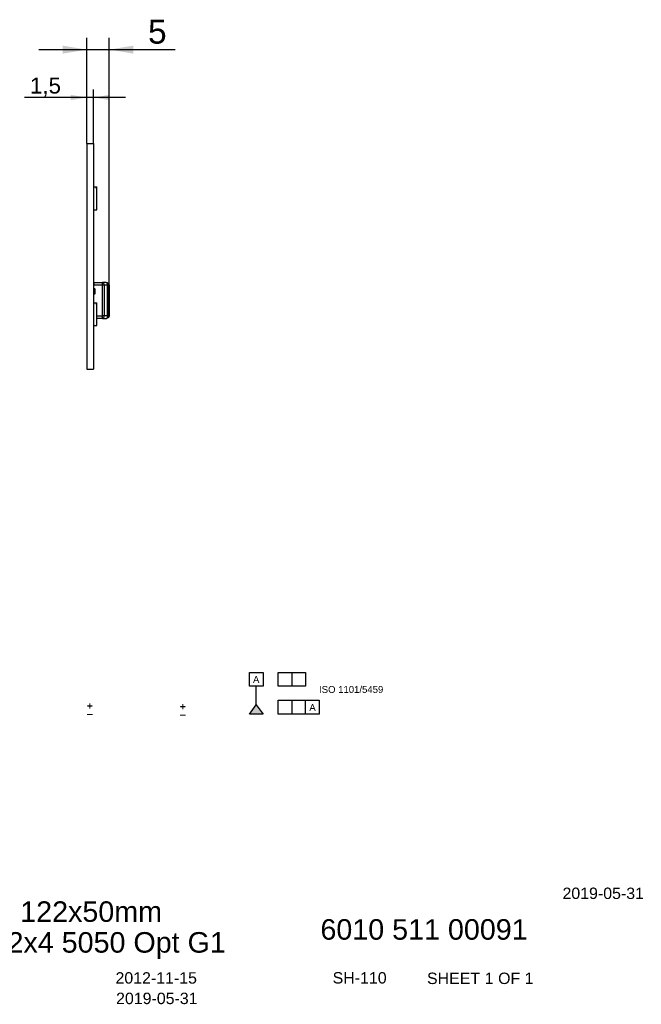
# Model space of a CAD drawing. Header units: millimetres. Extents: x 103 to 403, y 5 to 244.
# Tile 2 of 2: x 267 to 403, y 18 to 234. Entities that reach past the tile are written whole.
import ezdxf
from ezdxf.enums import TextEntityAlignment as Align

# ---------------------------------------------------------------- set-up
doc = ezdxf.new("R2010")
doc.units = ezdxf.units.MM
doc.layers.add('Default', color=7, linetype='Continuous')
doc.layers.add('RECLED_122X50MM_', color=7, linetype='Continuous')
doc.styles.add('SEACAD_Arial', font='arial.ttf')
doc.dimstyles.new('ISO', dxfattribs={"dimtxt": 3.5, "dimasz": 3.5, "dimexe": 1.75, "dimexo": 0, "dimgap": 0.875, "dimtad": 1, "dimtxsty": 'SEACAD_Arial', "dimblk1": '_SE_FILLED', "dimblk2": '_SE_FILLED', "dimsah": 1, "dimcen": 1.75, "dimadec": 0, "dimazin": 0, "dimtfac": 0.5, "dimtdec": 3, "dimtmove": 0, "dimatfit": 3, "dimfxl": 1, "dimarcsym": 0})

# ---------------------------------------------------------------- blocks, each defined once
blk = doc.blocks.new('SE1')
at = {"layer": 'RECLED_122X50MM_', "color": 7, "linetype": 'Continuous'}
for p, q in [((281.43, 206.64), (282.93, 206.64)), ((281.43, 206.64), (281.43, 157.14)), ((282.93, 206.64), (282.93, 157.14)), ((282.93, 197.09), (283.54, 197.09)), ((283.54, 197.09), (283.64, 197.09)), ((283.54, 196.69), (283.54, 197.09)), ((283.64, 196.69), (283.54, 196.69)), ((283.64, 196.69), (283.64, 197.09)), ((283.64, 192.09), (283.64, 196.69)), ((282.93, 192.09), (283.64, 192.09)), ((282.97, 175.39), (282.93, 175.39)), ((282.98, 175.39), (282.97, 175.39)), ((282.97, 175.39), (282.98, 175.39)), ((282.98, 176.14), (284.89, 176.12)), ((282.98, 176.14), (282.98, 175.54)), ((282.98, 174.72), (282.98, 175.54)), ((284.7, 175.54), (282.98, 175.54)), ((284.7, 175.53), (284.7, 175.54)), ((284.7, 175.53), (284.89, 175.52)), ((285.69, 176.12), (284.89, 176.12)), ((285.27, 175.52), (284.89, 175.52)), ((284.89, 168.86), (284.89, 175.52)), ((286.01, 175.52), (285.27, 175.52)), ((285.27, 175.52), (285.27, 168.86)), ((285.72, 176.11), (285.71, 176.11)), ((286.08, 175.52), (286.01, 175.52)), ((286.01, 168.86), (286.01, 175.52)), ((286.08, 175.52), (286.08, 175.85)), ((286.08, 175.52), (286.08, 168.86)), ((286.28, 168.7), (286.28, 175.68)), ((286.38, 175.61), (286.38, 168.78)), ((282.93, 174.67), (283.03, 174.77)), ((283.03, 173.62), (282.93, 173.72)), ((282.93, 172.99), (282.97, 172.99)), ((282.98, 172.99), (282.97, 172.99)), ((282.98, 172.99), (282.97, 172.99)), ((282.98, 171.69), (282.98, 173.67)), ((283.03, 174.77), (283.08, 174.82)), ((283.23, 174.77), (283.03, 174.77)), ((283.08, 173.57), (283.03, 173.62)), ((283.03, 173.62), (283.23, 173.62)), ((283.08, 174.82), (283.23, 174.82)), ((283.23, 173.57), (283.08, 173.57)), ((283.23, 174.77), (283.23, 174.82)), ((283.23, 174.77), (283.23, 173.62)), ((283.23, 173.57), (283.23, 173.62)), ((282.93, 171.69), (283.54, 171.69)), ((283.54, 171.69), (283.64, 171.69)), ((283.54, 171.29), (283.54, 171.69)), ((283.64, 171.29), (283.54, 171.29)), ((283.64, 171.29), (283.64, 171.69)), ((283.64, 166.69), (283.64, 171.29)), ((283.64, 168.84), (284.7, 168.84)), ((284.7, 168.84), (284.7, 168.86)), ((284.89, 168.86), (284.7, 168.86)), ((284.89, 168.86), (285.27, 168.86)), ((285.27, 168.86), (286.01, 168.86)), ((286.01, 168.86), (286.08, 168.86)), ((286.08, 168.53), (286.08, 168.86)), ((282.93, 166.69), (283.64, 166.69)), ((284.89, 168.26), (283.64, 168.25)), ((284.89, 168.26), (285.69, 168.26)), ((285.71, 168.27), (285.72, 168.27)), ((281.43, 157.14), (282.93, 157.14))]:
    blk.add_line(p, q, dxfattribs=at)
for centre, radius, start, end in [((285.53, 175.33), 0.806, 58.2743, 78.7569), ((285.48, 175.04), 1.1, 76.0815, 76.8467), ((285.64, 175.75), 0.373, 71.5464, 74.0096), ((285.48, 175.04), 1.1, 63.5587, 75.8915), ((284.13, 175.56), 1.88, 358.7673, 13.9784), ((285.48, 175.04), 1.1, 45.6085, 63.6117), ((285.88, 175.85), 0.2, 0, 63.6124), ((285.63, 175.03), 0.919, 45.771, 60.9204), ((286.13, 175.73), 0.154, 341.8539, 37.917), ((285.48, 175.04), 1.1, 38.2885, 44.835), ((285.6, 174.65), 1.24, 50.6917, 56.7499), ((285.48, 175.04), 1.11, 38.9636, 39.2481), ((286.18, 175.61), 0.201, 30.1153, 38.7905), ((286.31, 175.67), 0.0588, 5.7171, 34.821), ((286.2, 175.62), 0.179, 357.7671, 26.4584), ((284.34, 168.8), 1.67, 345.1918, 2.32), ((285.88, 168.53), 0.2, 296.3877, 0.0048), ((285.52, 169.31), 1.05, 297.1581, 314.655), ((285.65, 169.34), 0.897, 298.8899, 314.418), ((285.63, 169.68), 1.18, 303.0671, 309.4522), ((285.49, 169.33), 1.08, 319.8665, 321.204), ((286.18, 168.78), 0.2, 321.0584, 359.9999), ((285.69, 168.46), 0.2, 270.4996, 283.1538), ((285.62, 168.75), 0.493, 284.0755, 287.9466), ((285.48, 169.34), 1.1, 284.1166, 296.5013)]:
    blk.add_arc(centre, radius, start, end, dxfattribs=at)
for centre, major_axis, ratio, start_param, end_param in [((284.88, 175.52), (-0.005, -0.6), 0.008726, 1.570872, 3.1416), ((284.88, 175.52), (0.005, 0.6), 0.642773, 4.717324, 6.283185), ((285.88, 175.85), (-0.2, 0), 0.887529, 3.141538, 4.336759), ((284.88, 168.86), (-0.005, 0.6), 0.642773, 3.141571, 4.707452), ((284.88, 168.86), (-0.005, 0.6), 0.008726, 3.141566, 4.712313), ((285.88, 168.53), (0.2, 0), 0.887457, 5.221928, 6.283052)]:
    blk.add_ellipse(centre, major_axis=major_axis, ratio=ratio, start_param=start_param, end_param=end_param, dxfattribs=at)
for points, degree in [([(285.69, 176.12), (285.7, 176.12), (285.72, 176.12), (285.73, 176.11)], 3), ([(285.98, 168.38), (285.97, 168.37), (285.96, 168.37)], 2)]:
    blk.add_open_spline(points, degree=degree, dxfattribs=at)
for points, knots in [([(285.97, 176.03), (285.97, 176.03), (285.97, 176.03), (285.96, 176.02), (285.95, 176.01)], [0, 0, 0, 0, 0.490273, 1, 1, 1, 1]), ([(286.26, 168.57), (286.27, 168.58), (286.29, 168.6), (286.32, 168.64), (286.34, 168.67), (286.36, 168.71), (286.37, 168.74), (286.37, 168.76), (286.37, 168.77)], [0, 0, 0, 0, 0.208217, 0.404048, 0.597755, 0.747229, 0.90316, 1, 1, 1, 1]), ([(285.69, 168.26), (285.7, 168.27), (285.72, 168.27), (285.81, 168.3), (285.9, 168.34), (285.96, 168.37)], [0, 0, 0, 0, 0.238834, 0.466357, 1, 1, 1, 1]), ([(285.96, 168.37), (285.96, 168.37), (285.96, 168.36), (285.96, 168.36), (285.97, 168.36), (285.97, 168.36), (285.97, 168.36)], [0, 0, 0, 0, 0.211713, 0.474031, 0.694983, 1, 1, 1, 1])]:
    blk.add_open_spline(points, degree=3, knots=knots, dxfattribs=at)
for points, weights in [([(286.26, 168.57), (286.26, 168.56), (286.25, 168.56), (286.25, 168.56)], [1.03409064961, 1.04136739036, 1.049809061, 1.05941566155]), ([(286.28, 168.7), (286.29, 168.65), (286.29, 168.6), (286.26, 168.57)], [1.05939443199, 0.989799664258, 0.981365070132, 1.03409064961])]:
    blk.add_rational_spline(points, weights, degree=3, dxfattribs=at)
blk = doc.blocks.new('DMBLK31')
at = {"layer": 'Default', "linetype": 'Continuous'}
for points in [[(277.93, 217.27), (277.93, 216.11), (281.43, 216.69)], [(286.43, 217.27), (282.93, 216.69), (286.43, 216.11)]]:
    blk.add_hatch(color=7, dxfattribs=at).paths.add_polyline_path(points)
at = {"layer": 'Default', "color": 7, "linetype": 'Continuous'}
for p, q in [((281.43, 206.64), (281.43, 218.44)), ((282.93, 206.64), (282.93, 218.44)), ((289.93, 216.69), (267.75, 216.69))]:
    blk.add_line(p, q, dxfattribs=at)
at = {"layer": 'Default', "color": 7, "linetype": 'Continuous', "style": 'SEACAD_Arial'}
blk.add_text('1,5', height=3.5, dxfattribs=at).set_placement((268.98, 221.06), align=Align.TOP_LEFT)
blk = doc.blocks.new('_SE_FILLED')
at = {"color": 0}
blk.add_line((0, 0), (-1, 0), dxfattribs=at)
blk.add_solid([(0, 0), (-1, -0.1665), (-1, 0.1665), (0, 0)], dxfattribs=at)
blk = doc.blocks.new('DMBLK43')
at = {"layer": 'Default', "linetype": 'Continuous'}
for points in [[(276.18, 228.06), (276.18, 226.31), (281.43, 227.19)], [(291.63, 228.06), (286.38, 227.19), (291.63, 226.31)]]:
    blk.add_hatch(color=7, dxfattribs=at).paths.add_polyline_path(points)
at = {"layer": 'Default', "color": 7, "linetype": 'Continuous'}
for p, q in [((281.43, 206.64), (281.43, 229.81)), ((286.38, 175.61), (286.38, 229.81)), ((270.93, 227.19), (300.82, 227.19))]:
    blk.add_line(p, q, dxfattribs=at)
at = {"layer": 'Default', "color": 7, "linetype": 'Continuous', "style": 'SEACAD_Arial'}
blk.add_text('5', height=5.25, dxfattribs=at).set_placement((294.87, 233.75), align=Align.TOP_LEFT)
blk = doc.blocks.new('SEANNOT_GROUP12')
at = {"layer": 'Default', "color": 7, "linetype": 'Continuous', "style": 'SEACAD_Arial'}
for s, p in [('RecLED 122x50mm ', (241.69, 40.45)), ('1900lm 2x4 5050 Opt G1', (241.69, 33.7))]:
    blk.add_text(s, height=4.5, dxfattribs=at).set_placement(p, align=Align.TOP_LEFT)
blk = doc.blocks.new('SEANNOT_GROUP13')
at = {"layer": 'Default', "color": 7, "linetype": 'Continuous', "style": 'SEACAD_Arial'}
blk.add_text('6010 511 00091', height=4.5, dxfattribs=at).set_placement((332.67, 36.54), align=Align.TOP_LEFT)
blk = doc.blocks.new('SEANNOT_GROUP15')
at = {"layer": 'Default', "color": 7, "linetype": 'Continuous', "style": 'SEACAD_Arial'}
blk.add_text('SH-110', height=2.5, dxfattribs=at).set_placement((335.35, 24.93), align=Align.TOP_LEFT)
blk = doc.blocks.new('SEANNOT_GROUP16')
at = {"layer": 'Default', "color": 7, "linetype": 'Continuous', "style": 'SEACAD_Arial'}
blk.add_text('2019-05-31', height=2.5, dxfattribs=at).set_placement((287.86, 20.42), align=Align.TOP_LEFT)
blk = doc.blocks.new('SEANNOT_GROUP19')
at = {"layer": 'Default', "color": 7, "linetype": 'Continuous', "style": 'SEACAD_Arial'}
blk.add_text('2012-11-15', height=2.5, dxfattribs=at).set_placement((287.73, 24.91), align=Align.TOP_LEFT)
blk = doc.blocks.new('SEANNOT_GROUP20')
at = {"layer": 'Default', "color": 7, "linetype": 'Continuous', "style": 'SEACAD_Arial'}
for s, p in [('SHEET ', (356.04, 24.82)), ('1', (368.7, 24.82)), (' OF ', (370.66, 24.82)), ('1', (377.45, 24.82))]:
    blk.add_text(s, height=2.5, dxfattribs=at).set_placement(p, align=Align.TOP_LEFT)
blk = doc.blocks.new('SEANNOT_GROUP21')
at = {"layer": 'Default', "color": 7, "linetype": 'Continuous', "style": 'SEACAD_Arial'}
blk.add_text('2019-05-31', height=2.5, dxfattribs=at).set_placement((385.75, 43.46), align=Align.TOP_LEFT)

msp = doc.modelspace()

# ---------------------------------------------------------------- hatches: boundary and pattern name
at = {"layer": 'Default', "linetype": 'Continuous'}
msp.add_hatch(color=7, dxfattribs=at).paths.add_polyline_path([(318.589, 83.506), (317.089, 81.521), (320.089, 81.521)])

# ---------------------------------------------------------------- linework, layer by layer
at = {"layer": 'Default', "color": 7, "linetype": 'Continuous'}
for p, q in [((317.089, 87.611), (317.089, 90.611)), ((317.089, 90.611), (320.089, 90.611)), ((320.089, 90.611), (320.089, 87.611)), ((323.424, 87.611), (323.424, 90.611)), ((323.424, 90.611), (329.424, 90.611)), ((326.424, 90.611), (326.424, 87.611)), ((329.424, 90.611), (329.424, 87.611)), ((320.089, 87.611), (317.089, 87.611)), ((318.589, 83.506), (318.589, 87.611)), ((329.424, 87.611), (323.424, 87.611)), ((323.424, 81.521), (323.424, 84.521)), ((323.424, 84.521), (332.424, 84.521)), ((326.424, 84.521), (326.424, 81.521)), ((329.424, 81.521), (329.424, 84.521)), ((332.424, 84.521), (332.424, 81.521)), ((317.089, 81.521), (318.589, 83.506)), ((318.589, 83.506), (320.089, 81.521)), ((320.089, 81.521), (317.089, 81.521)), ((332.424, 81.521), (323.424, 81.521))]:
    msp.add_line(p, q, dxfattribs=at)

# ---------------------------------------------------------------- block references
at = {"layer": 'Default'}
for name in ['SE1', 'SEANNOT_GROUP21', 'SEANNOT_GROUP12', 'SEANNOT_GROUP13', 'SEANNOT_GROUP19', 'SEANNOT_GROUP15', 'SEANNOT_GROUP20', 'SEANNOT_GROUP16']:
    msp.add_blockref(name, (0, 0), dxfattribs=at)

# ---------------------------------------------------------------- texts
for s, insert, char_height, width, attachment_point in [('{\\fArial CE|b0||i0||c0|p34;\\C7;\\H1.5;\\W1.;A}', (318.583, 89.835), 1.5, 1.40218, 2), ('{\\fArial|b0||i0||c0|p34;\\C7;\\H1.5;\\W1.;ISO 1101/5459}', (339.414, 87.653), 1.5, 14.66134, 2), ('{\\fSolid Edge ISO|b0||i0||c0|p34;\\C7;\\H2.5;\\W1.;+\\P}', (281.293, 84.797), 2.5, 1.88245, 1), ('{\\fSolid Edge ISO|b0||i0||c0|p34;\\C7;\\H2.5;\\W1.;+\\P}', (301.686, 84.64), 2.5, 1.88245, 1), ('{\\fArial CE|b0||i0||c0|p34;\\C7;\\H1.5;\\W1.;A}', (330.939, 83.709), 1.5, 1.40218, 2), ('{\\fSolid Edge ISO|b0||i0||c0|p34;\\C7;\\H2.5;\\W1.;-\\P}', (281.293, 82.914), 2.5, 1.88245, 1), ('{\\fSolid Edge ISO|b0||i0||c0|p34;\\C7;\\H2.5;\\W1.;-\\P}', (301.686, 82.758), 2.5, 1.88245, 1)]:
    msp.add_mtext(s, dxfattribs=dict(at, insert=insert, char_height=char_height, width=width, attachment_point=attachment_point))

# ---------------------------------------------------------------- dimensions: what is measured, and where the dimension line sits
at = {"layer": 'Default', "color": 7, "linetype": 'Continuous'}
dim = msp.add_linear_dim(base=(286.381372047, 227.189675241), p1=(281.431372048, 157.141052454), p2=(286.381372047, 175.606737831), text='\\A1;<>', dimstyle='ISO', override={"dimtxt": 5.25, "dimasz": 5.25, "dimexe": 2.625, "dimgap": 1.3125, "dimdec": 1, "dimcen": 2.625}, dxfattribs=at)
dim.commit()
dim.dimension.update_dxf_attribs({"geometry": 'DMBLK43', "text_midpoint": (293.036886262, 227.189675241), "dimtype": 160})
dim = msp.add_linear_dim(base=(281.431, 216.69), p1=(282.931, 206.641), p2=(281.431, 206.641), text='\\A1;<>', dimstyle='ISO', dxfattribs=at)
dim.commit()
dim.dimension.update_dxf_attribs({"geometry": 'DMBLK31', "text_midpoint": (277.05, 216.69), "dimtype": 160})

doc.saveas('drawing.dxf')
